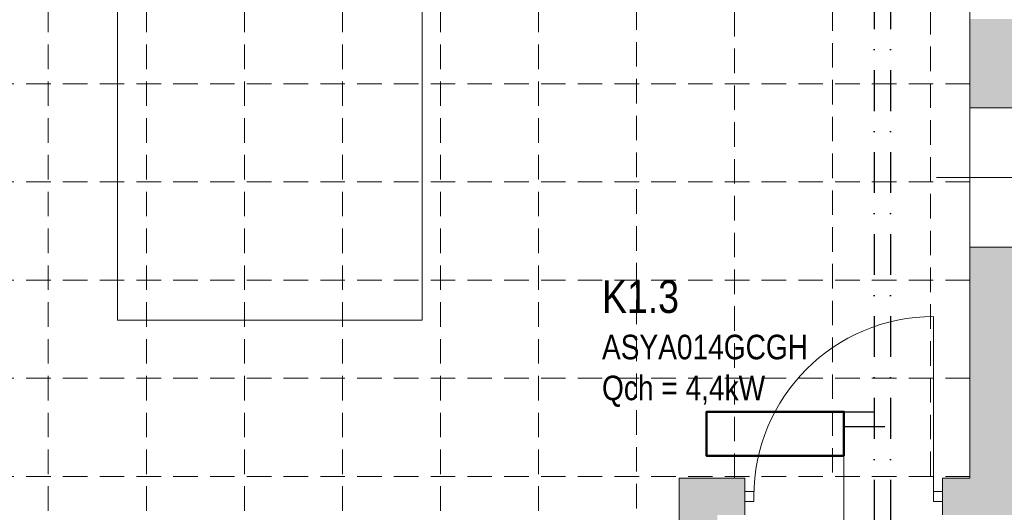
# Model space of a CAD drawing. Header units: millimetres. Extents: x -23540 to 53212, y -37964 to 41185.
# Tile 143 of 203: x 10948 to 11551, y -31316 to -31015. Entities that reach past the tile are written whole.
import ezdxf

# ---------------------------------------------------------------- set-up
doc = ezdxf.new("R2010")
doc.units = ezdxf.units.MM
doc.linetypes.add('DASHDOT', pattern=[1, 0.5, -0.25, 0, -0.25])
doc.linetypes.add('DASHEDX2', pattern=[1.5, 1, -0.5])
doc.layers.get('0').update_dxf_attribs({"lineweight": 18})
for name, color, linetype, lineweight in [('mm_klimatyzacja', 94, 'Continuous', 50), ('PG_PRZERYWANE_ŚREDNIE', 1, 'DASHEDX2', 18), ('PG_WIDOKOWE_CIENKIE', 1, 'Continuous', 18), ('PG_ŚCIANY_DZIAŁOWE', 3, 'Continuous', 18)]:
    doc.layers.add(name, color=color, linetype=linetype, lineweight=lineweight)
doc.styles.get("Standard").update_dxf_attribs({"font": 'arial.ttf'})

msp = doc.modelspace()

# ---------------------------------------------------------------- hatches: boundary and pattern name
at = {"layer": 'PG_ŚCIANY_DZIAŁOWE', "true_color": 0x636466, "transparency": 33554610}
h = msp.add_hatch(color=251, dxfattribs=at)
h.dxf.hatch_style = 1
h.paths.add_polyline_path([(11529.87, -31068.71), (11576.87, -31068.71), (11576.87, -31014.46), (11529.87, -31014.46)])
h = msp.add_hatch(color=251, dxfattribs=at)
h.dxf.hatch_style = 1
h.paths.add_polyline_path([(11392.12, -31317.46), (11392.12, -31294.96), (11351.87, -31294.96), (11351.87, -31320.46), (11375.37, -31320.46), (11375.37, -31317.46)])
h.paths.add_polyline_path([(11513.12, -31294.96), (11513.12, -31317.46), (11617.87, -31317.46), (11619.87, -31317.46), (11619.87, -31270.46), (11576.87, -31270.46), (11576.87, -31153.71), (11529.87, -31153.71), (11529.87, -31294.96)])

# ---------------------------------------------------------------- linework, layer by layer
at = {"color": 251, "true_color": 0x636466}
for p, q in [((11529.87, -31294.96), (11529.87, -30482.46)), ((11576.87, -31068.71), (11529.87, -31068.71)), ((11576.87, -31153.71), (11529.87, -31153.71)), ((11392.12, -31294.96), (11351.87, -31294.96)), ((11351.87, -31294.96), (11351.87, -31320.46)), ((11392.12, -31317.46), (11392.12, -31294.96)), ((11392.12, -31314.21), (11392.12, -31298.21)), ((11529.87, -31294.96), (11513.12, -31294.96)), ((11513.12, -31317.46), (11513.12, -31294.96)), ((11513.12, -31314.21), (11513.12, -31298.21)), ((11397.62, -31303.21), (11392.12, -31303.21)), ((11392.12, -31303.21), (11392.12, -31309.21)), ((11397.62, -31309.21), (11397.62, -31303.21)), ((11513.12, -31303.21), (11507.62, -31303.21)), ((11507.62, -31303.21), (11507.62, -31309.21)), ((11513.12, -31309.21), (11513.12, -31303.21)), ((11392.12, -31309.21), (11397.62, -31309.21)), ((11507.62, -31309.21), (11513.12, -31309.21))]:
    msp.add_line(p, q, dxfattribs=at)
at = {"color": 251, "lineweight": 20, "true_color": 0x636466}
msp.add_line((11616.2, -31111.21), (11509.38, -31111.21), dxfattribs=at)
at = {"color": 251, "true_color": 0x636466, "extrusion": (0, 0, -1)}
for p, q in [((11507.62, -31306.21), (11507.62, -31196.21)), ((11452.62, -31273.62), (11452.62, -31330.11))]:
    msp.add_line(p, q, dxfattribs=at)
at = {"color": 251, "true_color": 0x636466}
msp.add_arc((11507.62, -31306.21), 110, 90, 180, dxfattribs=at)
at = {"layer": 'mm_klimatyzacja', "linetype": 'DASHDOT', "lineweight": 30, "ltscale": 50}
for p, q in [((11471.23, -30544.59), (11471.23, -31451.81)), ((11481.23, -30544.59), (11481.23, -31441.81)), ((11452.7, -31254.4), (11471.23, -31254.4)), ((11452.7, -31263.45), (11481.23, -31263.45))]:
    msp.add_line(p, q, dxfattribs=at)
at = {"layer": 'mm_klimatyzacja', "color": 3, "linetype": 'Continuous', "lineweight": 50, "ltscale": 50}
msp.add_lwpolyline([(11452.7, -31281.4), (11368.7, -31281.4), (11368.7, -31254.4), (11452.7, -31254.4)], close=True, dxfattribs=at)
at = {"layer": 'PG_PRZERYWANE_ŚREDNIE', "color": 251, "lineweight": 15, "ltscale": 15, "true_color": 0x636466}
for p, q in [((10965.87, -30512.46), (10965.87, -31473.96)), ((11025.87, -30512.46), (11025.87, -31473.96)), ((11085.87, -30512.46), (11085.87, -31473.96)), ((11145.87, -30512.46), (11145.87, -31473.96)), ((11205.87, -30512.46), (11205.87, -31473.96)), ((11265.87, -30512.46), (11265.87, -31473.96)), ((11385.8, -31294.96), (11385.8, -30515.32)), ((11445.71, -31291.58), (11445.71, -30511.94)), ((11505.67, -31293.74), (11505.67, -30514.1)), ((11325.87, -30915.96), (11325.87, -31473.96)), ((11529.87, -31053.96), (10757.37, -31053.96)), ((11529.87, -31113.96), (10757.37, -31113.96)), ((11529.87, -31173.96), (10757.37, -31173.96)), ((11529.87, -31233.96), (10757.37, -31233.96)), ((11529.87, -31293.96), (10757.37, -31293.96))]:
    msp.add_line(p, q, dxfattribs=at)
at = {"layer": 'PG_WIDOKOWE_CIENKIE', "color": 251, "lineweight": 13, "true_color": 0x636466}
for p, q in [((11008.15, -31198.38), (11008.15, -30729.13)), ((11194.69, -30729.13), (11194.69, -31198.38)), ((11194.69, -31198.38), (11008.15, -31198.38))]:
    msp.add_line(p, q, dxfattribs=at)

# ---------------------------------------------------------------- texts
at = {"layer": 'mm_klimatyzacja', "lineweight": 15, "insert": (11304.7, -31174), "char_height": 20, "attachment_point": 1}
msp.add_mtext_dynamic_manual_height_columns('{\\fArial Narrow|b0|i0|c238|p34;K1.3\\P\\H0.75x;ASYA014GCGH\\PQch = 4,4kW}', width=158.2809, gutter_width=1, heights=[0], dxfattribs=at)

doc.saveas('drawing.dxf')
